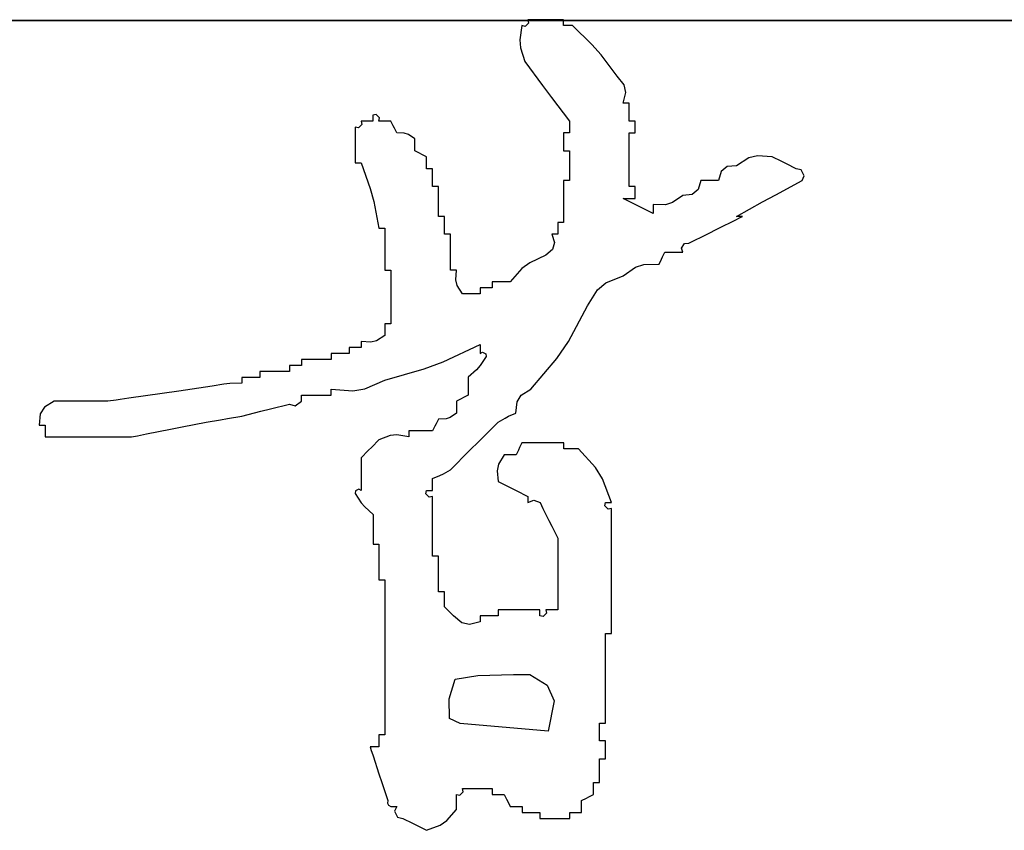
# Model space of a CAD drawing. Header units: millimetres. Extents: x 708158 to 1984082, y -168213 to -53.
# Tile 194 of 220: x 1082217 to 1082847, y -89768 to -89249. Entities that reach past the tile are written whole.
import ezdxf

# ---------------------------------------------------------------- set-up
doc = ezdxf.new("R2010")
doc.units = ezdxf.units.MM
doc.header["$LTSCALE"] = 1000
doc.layers.get('0').update_dxf_attribs({"color": 8})
doc.layers.add('图框', color=4, linetype='Continuous', lineweight=35)

# ---------------------------------------------------------------- blocks, each defined once
blk = doc.blocks.new('dianziqianminggry')
for p, q in [((0.070108, 0.08648), (0.069988, 0.08636)), ((0.070591, 0.086598), (0.070083, 0.086598)), ((0.070083, 0.086598), (0.070108, 0.08648)), ((0.070845, 0.086598), (0.070591, 0.086598)), ((0.071353, 0.086598), (0.070845, 0.086598)), ((0.071353, 0.086513), (0.071353, 0.086598)), ((0.071353, 0.08647), (0.071353, 0.086513)), ((0.071353, 0.086386), (0.071353, 0.08647)), ((0.069871, 0.086386), (0.069798, 0.085881)), ((0.069988, 0.08636), (0.069871, 0.086386)), ((0.07148, 0.086386), (0.071353, 0.086386)), ((0.071544, 0.086386), (0.07148, 0.086386)), ((0.071671, 0.086386), (0.071544, 0.086386)), ((0.072359, 0.085717), (0.071671, 0.086386)), ((0.069798, 0.085881), (0.069822, 0.085601)), ((0.072681, 0.085353), (0.072359, 0.085717)), ((0.069822, 0.085601), (0.069977, 0.085115)), ((0.069977, 0.085115), (0.070604, 0.084263)), ((0.073259, 0.084586), (0.072681, 0.085353)), ((0.073505, 0.084283), (0.073259, 0.084586)), ((0.070604, 0.084263), (0.070922, 0.083839)), ((0.07347, 0.083633), (0.073565, 0.084012)), ((0.073565, 0.084012), (0.073505, 0.084283)), ((0.070922, 0.083839), (0.071565, 0.082998)), ((0.073555, 0.083633), (0.07347, 0.083633)), ((0.073597, 0.083633), (0.073555, 0.083633)), ((0.073682, 0.083633), (0.073597, 0.083633)), ((0.073682, 0.083379), (0.073682, 0.083633)), ((0.073682, 0.083252), (0.073682, 0.083379)), ((0.064324, 0.082998), (0.064154, 0.082998)), ((0.064154, 0.082998), (0.06418, 0.082881)), ((0.064408, 0.082998), (0.064324, 0.082998)), ((0.064578, 0.082998), (0.064408, 0.082998)), ((0.064695, 0.083235), (0.064578, 0.08321)), ((0.064578, 0.08321), (0.064578, 0.083125)), ((0.064578, 0.083125), (0.064578, 0.083083)), ((0.064578, 0.083083), (0.064578, 0.082998)), ((0.064815, 0.083115), (0.064695, 0.083235)), ((0.064789, 0.082998), (0.064815, 0.083115)), ((0.064959, 0.082998), (0.064789, 0.082998)), ((0.065043, 0.082998), (0.064959, 0.082998)), ((0.065213, 0.082998), (0.065043, 0.082998)), ((0.065297, 0.082829), (0.065213, 0.082998)), ((0.071565, 0.082998), (0.071565, 0.082829)), ((0.073682, 0.082998), (0.073682, 0.083252)), ((0.073767, 0.082998), (0.073682, 0.082998)), ((0.073809, 0.082998), (0.073767, 0.082998)), ((0.073894, 0.082998), (0.073809, 0.082998)), ((0.073894, 0.082829), (0.073894, 0.082998)), ((0.064059, 0.082761), (0.063942, 0.082786)), ((0.063942, 0.082786), (0.063942, 0.082278)), ((0.06418, 0.082881), (0.064059, 0.082761)), ((0.06534, 0.082744), (0.065297, 0.082829)), ((0.065425, 0.082575), (0.06534, 0.082744)), ((0.065692, 0.082566), (0.065425, 0.082575)), ((0.06584, 0.082517), (0.065692, 0.082566)), ((0.071438, 0.082575), (0.071353, 0.082575)), ((0.071353, 0.082575), (0.071353, 0.082321)), ((0.07148, 0.082575), (0.071438, 0.082575)), ((0.071565, 0.082575), (0.07148, 0.082575)), ((0.071565, 0.082829), (0.071565, 0.082744)), ((0.071565, 0.082744), (0.071565, 0.082575)), ((0.073682, 0.081812), (0.073682, 0.082575)), ((0.073682, 0.082575), (0.073767, 0.082575)), ((0.073767, 0.082575), (0.073809, 0.082575)), ((0.073809, 0.082575), (0.073894, 0.082575)), ((0.073894, 0.082744), (0.073894, 0.082829)), ((0.073894, 0.082575), (0.073894, 0.082744)), ((0.063942, 0.082278), (0.063942, 0.082024)), ((0.06606, 0.082363), (0.06584, 0.082517)), ((0.06606, 0.082194), (0.06606, 0.082363)), ((0.071353, 0.082321), (0.071353, 0.082194)), ((0.063942, 0.082024), (0.063942, 0.081516)), ((0.06606, 0.082109), (0.06606, 0.082194)), ((0.06606, 0.081939), (0.06606, 0.082109)), ((0.066229, 0.081855), (0.06606, 0.081939)), ((0.071353, 0.082194), (0.071353, 0.081939)), ((0.071353, 0.081939), (0.071438, 0.081939)), ((0.071438, 0.081939), (0.07148, 0.081939)), ((0.07148, 0.081939), (0.071565, 0.081939)), ((0.071565, 0.081939), (0.071565, 0.081516)), ((0.063942, 0.081516), (0.064027, 0.081516)), ((0.064027, 0.081516), (0.064069, 0.081516)), ((0.064069, 0.081516), (0.064154, 0.081516)), ((0.064154, 0.081516), (0.064476, 0.080605)), ((0.066314, 0.081812), (0.066229, 0.081855)), ((0.066483, 0.081728), (0.066314, 0.081812)), ((0.066483, 0.081558), (0.066483, 0.081728)), ((0.066483, 0.081474), (0.066483, 0.081558)), ((0.071565, 0.081516), (0.071565, 0.081304)), ((0.073682, 0.081431), (0.073682, 0.081812)), ((0.077936, 0.08169), (0.077493, 0.08141)), ((0.078241, 0.081766), (0.077936, 0.08169)), ((0.078763, 0.081728), (0.078241, 0.081766)), ((0.079102, 0.081558), (0.078763, 0.081728)), ((0.079272, 0.081474), (0.079102, 0.081558)), ((0.066483, 0.081304), (0.066483, 0.081474)), ((0.066568, 0.081304), (0.066483, 0.081304)), ((0.06661, 0.081304), (0.066568, 0.081304)), ((0.066695, 0.081304), (0.06661, 0.081304)), ((0.066695, 0.08105), (0.066695, 0.081304)), ((0.071565, 0.081304), (0.071565, 0.080881)), ((0.073682, 0.080669), (0.073682, 0.081431)), ((0.076949, 0.081199), (0.076858, 0.080881)), ((0.077164, 0.081378), (0.076949, 0.081199)), ((0.077493, 0.08141), (0.077164, 0.081378)), ((0.07961, 0.081304), (0.079272, 0.081474)), ((0.079796, 0.081265), (0.07961, 0.081304)), ((0.079902, 0.081052), (0.079796, 0.081265)), ((0.066695, 0.080923), (0.066695, 0.08105)), ((0.066695, 0.080669), (0.066695, 0.080923)), ((0.071438, 0.080881), (0.071353, 0.080881)), ((0.071353, 0.080881), (0.071353, 0.080288)), ((0.07148, 0.080881), (0.071438, 0.080881)), ((0.071565, 0.080881), (0.07148, 0.080881)), ((0.076223, 0.080881), (0.076132, 0.080563)), ((0.076477, 0.080881), (0.076223, 0.080881)), ((0.076604, 0.080881), (0.076477, 0.080881)), ((0.076858, 0.080881), (0.076604, 0.080881)), ((0.078889, 0.080375), (0.079822, 0.080881)), ((0.079822, 0.080881), (0.079902, 0.081052)), ((0.064476, 0.080605), (0.064604, 0.080135)), ((0.06678, 0.080669), (0.066695, 0.080669)), ((0.066822, 0.080669), (0.06678, 0.080669)), ((0.066907, 0.080669), (0.066822, 0.080669)), ((0.066907, 0.080246), (0.066907, 0.080669)), ((0.073767, 0.080669), (0.073682, 0.080669)), ((0.073809, 0.080669), (0.073767, 0.080669)), ((0.073894, 0.080669), (0.073809, 0.080669)), ((0.073894, 0.0805), (0.073894, 0.080669)), ((0.073894, 0.080415), (0.073894, 0.0805)), ((0.076132, 0.080563), (0.075917, 0.080384)), ((0.064604, 0.080135), (0.064789, 0.079187)), ((0.066907, 0.080034), (0.066907, 0.080246)), ((0.071353, 0.080288), (0.071353, 0.079992)), ((0.073894, 0.080034), (0.07347, 0.080246)), ((0.07347, 0.080246), (0.07364, 0.080246)), ((0.07364, 0.080246), (0.073724, 0.080246)), ((0.073724, 0.080246), (0.073894, 0.080246)), ((0.073894, 0.080246), (0.073894, 0.080415)), ((0.075588, 0.080351), (0.075223, 0.080101)), ((0.075917, 0.080384), (0.075588, 0.080351)), ((0.077493, 0.07961), (0.078423, 0.080121)), ((0.078423, 0.080121), (0.078889, 0.080375)), ((0.066907, 0.07961), (0.066907, 0.080034)), ((0.071353, 0.079992), (0.071353, 0.079399)), ((0.074105, 0.079928), (0.073894, 0.080034)), ((0.074529, 0.079716), (0.074105, 0.079928)), ((0.074971, 0.080026), (0.074529, 0.080034)), ((0.074529, 0.080034), (0.074529, 0.079907)), ((0.074529, 0.079907), (0.074529, 0.079843)), ((0.074529, 0.079843), (0.074529, 0.079716)), ((0.075223, 0.080101), (0.074971, 0.080026)), ((0.066991, 0.07961), (0.066907, 0.07961)), ((0.067034, 0.07961), (0.066991, 0.07961)), ((0.067118, 0.07961), (0.067034, 0.07961)), ((0.067118, 0.079356), (0.067118, 0.07961)), ((0.076816, 0.079166), (0.077493, 0.079505)), ((0.077578, 0.07961), (0.077493, 0.07961)), ((0.077493, 0.079505), (0.077578, 0.079547)), ((0.07762, 0.07961), (0.077578, 0.07961)), ((0.077578, 0.079547), (0.07762, 0.079568)), ((0.07762, 0.079568), (0.077705, 0.07961)), ((0.077705, 0.07961), (0.07762, 0.07961)), ((0.064789, 0.079187), (0.064874, 0.079187)), ((0.064874, 0.079187), (0.064916, 0.079187)), ((0.064916, 0.079187), (0.065001, 0.079187)), ((0.065001, 0.079187), (0.065001, 0.078594)), ((0.067118, 0.079229), (0.067118, 0.079356)), ((0.067118, 0.078975), (0.067118, 0.079229)), ((0.071226, 0.079399), (0.071141, 0.079399)), ((0.071141, 0.079399), (0.071141, 0.079229)), ((0.071141, 0.079229), (0.071141, 0.079145)), ((0.071141, 0.079145), (0.071141, 0.078975)), ((0.071268, 0.079399), (0.071226, 0.079399)), ((0.071353, 0.079399), (0.071268, 0.079399)), ((0.076477, 0.078996), (0.076816, 0.079166)), ((0.067203, 0.078975), (0.067118, 0.078975)), ((0.067245, 0.078975), (0.067203, 0.078975)), ((0.06733, 0.078975), (0.067245, 0.078975)), ((0.06733, 0.078467), (0.06733, 0.078975)), ((0.071014, 0.078975), (0.070929, 0.078975)), ((0.070929, 0.078975), (0.071024, 0.078682)), ((0.071057, 0.078975), (0.071014, 0.078975)), ((0.071141, 0.078975), (0.071057, 0.078975)), ((0.075799, 0.078658), (0.076477, 0.078996)), ((0.065001, 0.078594), (0.065001, 0.078298)), ((0.06733, 0.078213), (0.06733, 0.078467)), ((0.070953, 0.078434), (0.070718, 0.078234)), ((0.071024, 0.078682), (0.070953, 0.078434)), ((0.07554, 0.078485), (0.075647, 0.078646)), ((0.075588, 0.07834), (0.07554, 0.078485)), ((0.075647, 0.078646), (0.075799, 0.078658)), ((0.065001, 0.078298), (0.065001, 0.077705)), ((0.06733, 0.077705), (0.06733, 0.078213)), ((0.070718, 0.078234), (0.070146, 0.077958)), ((0.074741, 0.077917), (0.074825, 0.078086)), ((0.074825, 0.078086), (0.074868, 0.078171)), ((0.074868, 0.078171), (0.074952, 0.07834)), ((0.074952, 0.07834), (0.075206, 0.07834)), ((0.075206, 0.07834), (0.075333, 0.07834)), ((0.075333, 0.07834), (0.075588, 0.07834)), ((0.065001, 0.077705), (0.065086, 0.077705)), ((0.065086, 0.077705), (0.065128, 0.077705)), ((0.065128, 0.077705), (0.065213, 0.077705)), ((0.065213, 0.077705), (0.065213, 0.076943)), ((0.067415, 0.077705), (0.06733, 0.077705)), ((0.067457, 0.077705), (0.067415, 0.077705)), ((0.067542, 0.077705), (0.067457, 0.077705)), ((0.067516, 0.077357), (0.067542, 0.077705)), ((0.069872, 0.077754), (0.069447, 0.077281)), ((0.070146, 0.077958), (0.069872, 0.077754)), ((0.07347, 0.077493), (0.073909, 0.077801)), ((0.073909, 0.077801), (0.074205, 0.0779)), ((0.074205, 0.0779), (0.074741, 0.077917)), ((0.067567, 0.077153), (0.067516, 0.077357)), ((0.072855, 0.07725), (0.07347, 0.077493)), ((0.067754, 0.076858), (0.067567, 0.077153)), ((0.068558, 0.07707), (0.068389, 0.07707)), ((0.068389, 0.07707), (0.068389, 0.076985)), ((0.068389, 0.076985), (0.068389, 0.076943)), ((0.068643, 0.07707), (0.068558, 0.07707)), ((0.068812, 0.07707), (0.068643, 0.07707)), ((0.069066, 0.077281), (0.068812, 0.077281)), ((0.068812, 0.077281), (0.068812, 0.077197)), ((0.068812, 0.077197), (0.068812, 0.077154)), ((0.068812, 0.077154), (0.068812, 0.07707)), ((0.069193, 0.077281), (0.069066, 0.077281)), ((0.069447, 0.077281), (0.069193, 0.077281)), ((0.0722, 0.076434), (0.07255, 0.076996)), ((0.07255, 0.076996), (0.072855, 0.07725)), ((0.065213, 0.076943), (0.065213, 0.076562)), ((0.068008, 0.076858), (0.067754, 0.076858)), ((0.068135, 0.076858), (0.068008, 0.076858)), ((0.068389, 0.076858), (0.068135, 0.076858)), ((0.068389, 0.076943), (0.068389, 0.076858)), ((0.065213, 0.076562), (0.065213, 0.075799)), ((0.071526, 0.07517), (0.0722, 0.076434)), ((0.065086, 0.075799), (0.065001, 0.075799)), ((0.065001, 0.075799), (0.065001, 0.07563)), ((0.065001, 0.07563), (0.065001, 0.075545)), ((0.065128, 0.075799), (0.065086, 0.075799)), ((0.065213, 0.075799), (0.065128, 0.075799)), ((0.065001, 0.075376), (0.064706, 0.07519)), ((0.065001, 0.075545), (0.065001, 0.075376)), ((0.0639, 0.074952), (0.063731, 0.074952)), ((0.063731, 0.074952), (0.063731, 0.074868)), ((0.063731, 0.074868), (0.063731, 0.074825)), ((0.063985, 0.074952), (0.0639, 0.074952)), ((0.064154, 0.074952), (0.063985, 0.074952)), ((0.064502, 0.075139), (0.064154, 0.075164)), ((0.064154, 0.075164), (0.064154, 0.075079)), ((0.064154, 0.075079), (0.064154, 0.075037)), ((0.064154, 0.075037), (0.064154, 0.074952)), ((0.064706, 0.07519), (0.064502, 0.075139)), ((0.067077, 0.074447), (0.068389, 0.075058)), ((0.068389, 0.075058), (0.068389, 0.074931)), ((0.068389, 0.074931), (0.068389, 0.074868)), ((0.068389, 0.074868), (0.068389, 0.074741)), ((0.071115, 0.074564), (0.071526, 0.07517)), ((0.06246, 0.074529), (0.062037, 0.074529)), ((0.062037, 0.074529), (0.062037, 0.074444)), ((0.062672, 0.074529), (0.06246, 0.074529)), ((0.063095, 0.074529), (0.062672, 0.074529)), ((0.06335, 0.074741), (0.063095, 0.074741)), ((0.063095, 0.074741), (0.063095, 0.074656)), ((0.063095, 0.074656), (0.063095, 0.074614)), ((0.063095, 0.074614), (0.063095, 0.074529)), ((0.063477, 0.074741), (0.06335, 0.074741)), ((0.063731, 0.074741), (0.063477, 0.074741)), ((0.063731, 0.074825), (0.063731, 0.074741)), ((0.0686, 0.074635), (0.068383, 0.07431)), ((0.068389, 0.074741), (0.06847, 0.074789)), ((0.06847, 0.074789), (0.06859, 0.074729)), ((0.06859, 0.074729), (0.0686, 0.074635)), ((0.070188, 0.07347), (0.071115, 0.074564)), ((0.061783, 0.074317), (0.061613, 0.074317)), ((0.061613, 0.074317), (0.061613, 0.074232)), ((0.061613, 0.074232), (0.061613, 0.07419)), ((0.061613, 0.07419), (0.061613, 0.074105)), ((0.061867, 0.074317), (0.061783, 0.074317)), ((0.062037, 0.074317), (0.061867, 0.074317)), ((0.062037, 0.074444), (0.062037, 0.074402)), ((0.062037, 0.074402), (0.062037, 0.074317)), ((0.065001, 0.073788), (0.066391, 0.07419)), ((0.066391, 0.07419), (0.067077, 0.074447)), ((0.068383, 0.07431), (0.068253, 0.074158)), ((0.060174, 0.073894), (0.05992, 0.073894)), ((0.05992, 0.073894), (0.05992, 0.073809)), ((0.060301, 0.073894), (0.060174, 0.073894)), ((0.060555, 0.073894), (0.060301, 0.073894)), ((0.060978, 0.074105), (0.060555, 0.074105)), ((0.060555, 0.074105), (0.060555, 0.074021)), ((0.060555, 0.074021), (0.060555, 0.073978)), ((0.060555, 0.073978), (0.060555, 0.073894)), ((0.06119, 0.074105), (0.060978, 0.074105)), ((0.061613, 0.074105), (0.06119, 0.074105)), ((0.068253, 0.074158), (0.067965, 0.073894)), ((0.067965, 0.073894), (0.067965, 0.07364)), ((0.058861, 0.073576), (0.057675, 0.073407)), ((0.059279, 0.073656), (0.058861, 0.073576)), ((0.059494, 0.073678), (0.059279, 0.073656)), ((0.05992, 0.073682), (0.059494, 0.073678)), ((0.05992, 0.073809), (0.05992, 0.073767)), ((0.05992, 0.073767), (0.05992, 0.073682)), ((0.063095, 0.073386), (0.063095, 0.07347)), ((0.063095, 0.07347), (0.063866, 0.073412)), ((0.063866, 0.073412), (0.064291, 0.073482)), ((0.064291, 0.073482), (0.065001, 0.073788)), ((0.067965, 0.07364), (0.067965, 0.073513)), ((0.067965, 0.073513), (0.067965, 0.073259)), ((0.069847, 0.073264), (0.070188, 0.07347)), ((0.055897, 0.073153), (0.0556, 0.07311)), ((0.057082, 0.073322), (0.055897, 0.073153)), ((0.057675, 0.073407), (0.057082, 0.073322)), ((0.062035, 0.073047), (0.062037, 0.073259)), ((0.062037, 0.073259), (0.06246, 0.073259)), ((0.06246, 0.073259), (0.062672, 0.073259)), ((0.062672, 0.073259), (0.063095, 0.073259)), ((0.063095, 0.073343), (0.063095, 0.073386)), ((0.063095, 0.073259), (0.063095, 0.073343)), ((0.067711, 0.073131), (0.067542, 0.073047)), ((0.067796, 0.073174), (0.067711, 0.073131)), ((0.067965, 0.073259), (0.067796, 0.073174)), ((0.069695, 0.073021), (0.069847, 0.073264)), ((0.052908, 0.07284), (0.052757, 0.072598)), ((0.05325, 0.073047), (0.052908, 0.07284)), ((0.054012, 0.073047), (0.05325, 0.073047)), ((0.054393, 0.073047), (0.054012, 0.073047)), ((0.055156, 0.073047), (0.054393, 0.073047)), ((0.055452, 0.073089), (0.055156, 0.073047)), ((0.0556, 0.07311), (0.055452, 0.073089)), ((0.060597, 0.072687), (0.060936, 0.072772)), ((0.060936, 0.072772), (0.061613, 0.072941)), ((0.061613, 0.072941), (0.061817, 0.072883)), ((0.061817, 0.072883), (0.062035, 0.073047)), ((0.067542, 0.073047), (0.067542, 0.072877)), ((0.067542, 0.072877), (0.067542, 0.072793)), ((0.067542, 0.072793), (0.067542, 0.072623)), ((0.069659, 0.072623), (0.069695, 0.073021)), ((0.052757, 0.072598), (0.052721, 0.0722)), ((0.059158, 0.072387), (0.059412, 0.072429)), ((0.059412, 0.072429), (0.05992, 0.072517)), ((0.05992, 0.072517), (0.060597, 0.072687)), ((0.067174, 0.07242), (0.066907, 0.072412)), ((0.067323, 0.07247), (0.067174, 0.07242)), ((0.067542, 0.072623), (0.067323, 0.07247)), ((0.069024, 0.072306), (0.06927, 0.072448)), ((0.06927, 0.072448), (0.069398, 0.072512)), ((0.069398, 0.072512), (0.069659, 0.072623)), ((0.052721, 0.0722), (0.052805, 0.0722)), ((0.052805, 0.0722), (0.052848, 0.0722)), ((0.052848, 0.0722), (0.052932, 0.0722)), ((0.052932, 0.0722), (0.052932, 0.07203)), ((0.057379, 0.072052), (0.057802, 0.072136)), ((0.057802, 0.072136), (0.058649, 0.072306)), ((0.058649, 0.072306), (0.059158, 0.072387)), ((0.06678, 0.072158), (0.066695, 0.071988)), ((0.066822, 0.072242), (0.06678, 0.072158)), ((0.066907, 0.072412), (0.066822, 0.072242)), ((0.068346, 0.071628), (0.069024, 0.072306)), ((0.052932, 0.07203), (0.052932, 0.071946)), ((0.052932, 0.071946), (0.052932, 0.071776)), ((0.052932, 0.071776), (0.05416, 0.071776)), ((0.05416, 0.071776), (0.054775, 0.071776)), ((0.054775, 0.071776), (0.056003, 0.071776)), ((0.056003, 0.071776), (0.056214, 0.071819)), ((0.056214, 0.071819), (0.05632, 0.07184)), ((0.05632, 0.07184), (0.056532, 0.071882)), ((0.056532, 0.071882), (0.057379, 0.072052)), ((0.065186, 0.071824), (0.064789, 0.071671)), ((0.065429, 0.071848), (0.065186, 0.071824)), ((0.065848, 0.071776), (0.065429, 0.071848)), ((0.066187, 0.071988), (0.065848, 0.071988)), ((0.065848, 0.071988), (0.065848, 0.071903)), ((0.065848, 0.071903), (0.065848, 0.071861)), ((0.065848, 0.071861), (0.065848, 0.071776)), ((0.066356, 0.071988), (0.066187, 0.071988)), ((0.066695, 0.071988), (0.066356, 0.071988)), ((0.064535, 0.071416), (0.064408, 0.071289)), ((0.064789, 0.071671), (0.064535, 0.071416)), ((0.068008, 0.071289), (0.068346, 0.071628)), ((0.069786, 0.071395), (0.069744, 0.071311)), ((0.069871, 0.071565), (0.069786, 0.071395)), ((0.070464, 0.071565), (0.069871, 0.071565)), ((0.07076, 0.071565), (0.070464, 0.071565)), ((0.071353, 0.071565), (0.07076, 0.071565)), ((0.071353, 0.07148), (0.071353, 0.071565)), ((0.071353, 0.071438), (0.071353, 0.07148)), ((0.071353, 0.071353), (0.071353, 0.071438)), ((0.064408, 0.071289), (0.064154, 0.071035)), ((0.064154, 0.071035), (0.064154, 0.07057)), ((0.06733, 0.070612), (0.068008, 0.071289)), ((0.069236, 0.071141), (0.069036, 0.070806)), ((0.069405, 0.071141), (0.069236, 0.071141)), ((0.06949, 0.071141), (0.069405, 0.071141)), ((0.069659, 0.071141), (0.06949, 0.071141)), ((0.069744, 0.071311), (0.069659, 0.071141)), ((0.071565, 0.071353), (0.071353, 0.071353)), ((0.071671, 0.071353), (0.071565, 0.071353)), ((0.071882, 0.071353), (0.071671, 0.071353)), ((0.072486, 0.070694), (0.071882, 0.071353)), ((0.069036, 0.070806), (0.068985, 0.070577)), ((0.072736, 0.070285), (0.072486, 0.070694)), ((0.064154, 0.07057), (0.064154, 0.070337)), ((0.064154, 0.070337), (0.064154, 0.069871)), ((0.066695, 0.070294), (0.066956, 0.070406)), ((0.066956, 0.070406), (0.067084, 0.07047)), ((0.067084, 0.07047), (0.06733, 0.070612)), ((0.068985, 0.070577), (0.069024, 0.070188)), ((0.066695, 0.070125), (0.066695, 0.070294)), ((0.066695, 0.07004), (0.066695, 0.070125)), ((0.066695, 0.069871), (0.066695, 0.07004)), ((0.069024, 0.070188), (0.069447, 0.069977)), ((0.069447, 0.069977), (0.069659, 0.069871)), ((0.073047, 0.069447), (0.072736, 0.070285)), ((0.063953, 0.069859), (0.063942, 0.069765)), ((0.063942, 0.069765), (0.064159, 0.06944)), ((0.064073, 0.069919), (0.063953, 0.069859)), ((0.064154, 0.069871), (0.064073, 0.069919)), ((0.066458, 0.069754), (0.066483, 0.069871)), ((0.066578, 0.069634), (0.066458, 0.069754)), ((0.066483, 0.069871), (0.066568, 0.069871)), ((0.066568, 0.069871), (0.06661, 0.069871)), ((0.066695, 0.069659), (0.066578, 0.069634)), ((0.06661, 0.069871), (0.066695, 0.069871)), ((0.066695, 0.068812), (0.066695, 0.069659)), ((0.069659, 0.069871), (0.070083, 0.069659)), ((0.070083, 0.069659), (0.070083, 0.069574)), ((0.064159, 0.06944), (0.06429, 0.069288)), ((0.06429, 0.069288), (0.064578, 0.069024)), ((0.070083, 0.069574), (0.070083, 0.069532)), ((0.070083, 0.069447), (0.070293, 0.069535)), ((0.070083, 0.069532), (0.070083, 0.069447)), ((0.070293, 0.069535), (0.07052, 0.069444)), ((0.07052, 0.069444), (0.070612, 0.069236)), ((0.07281, 0.06933), (0.072835, 0.069447)), ((0.07293, 0.06921), (0.07281, 0.06933)), ((0.072835, 0.069447), (0.07292, 0.069447)), ((0.07292, 0.069447), (0.072962, 0.069447)), ((0.072962, 0.069447), (0.073047, 0.069447)), ((0.064578, 0.069024), (0.064578, 0.0686)), ((0.070612, 0.069236), (0.070824, 0.068812)), ((0.073047, 0.069236), (0.07293, 0.06921)), ((0.073047, 0.067457), (0.073047, 0.069236)), ((0.064578, 0.0686), (0.064578, 0.068389)), ((0.066695, 0.068389), (0.066695, 0.068812)), ((0.070824, 0.068812), (0.070929, 0.0686)), ((0.070929, 0.0686), (0.071141, 0.068177)), ((0.064578, 0.068389), (0.064578, 0.067965)), ((0.066695, 0.067542), (0.066695, 0.068389)), ((0.064578, 0.067965), (0.064662, 0.067965)), ((0.064662, 0.067965), (0.064705, 0.067965)), ((0.064705, 0.067965), (0.064789, 0.067965)), ((0.064789, 0.067965), (0.064789, 0.067457)), ((0.071141, 0.068177), (0.071141, 0.067161)), ((0.06678, 0.067542), (0.066695, 0.067542)), ((0.066822, 0.067542), (0.06678, 0.067542)), ((0.066907, 0.067542), (0.066822, 0.067542)), ((0.066907, 0.067034), (0.066907, 0.067542)), ((0.064789, 0.067457), (0.064789, 0.067203)), ((0.064789, 0.067203), (0.064789, 0.066695)), ((0.073047, 0.066568), (0.073047, 0.067457)), ((0.066907, 0.06678), (0.066907, 0.067034)), ((0.071141, 0.067161), (0.071141, 0.066653)), ((0.064789, 0.066695), (0.064874, 0.066695)), ((0.064874, 0.066695), (0.064916, 0.066695)), ((0.064916, 0.066695), (0.065001, 0.066695)), ((0.065001, 0.066695), (0.065001, 0.064493)), ((0.066907, 0.066271), (0.066907, 0.06678)), ((0.071141, 0.066653), (0.071141, 0.065636)), ((0.073047, 0.064789), (0.073047, 0.066568)), ((0.066991, 0.066271), (0.066907, 0.066271)), ((0.067034, 0.066271), (0.066991, 0.066271)), ((0.067118, 0.066271), (0.067034, 0.066271)), ((0.067118, 0.06606), (0.067118, 0.066271)), ((0.067118, 0.065954), (0.067118, 0.06606)), ((0.067118, 0.065742), (0.067118, 0.065954)), ((0.067245, 0.065615), (0.067118, 0.065742)), ((0.067309, 0.065552), (0.067245, 0.065615)), ((0.067436, 0.065425), (0.067309, 0.065552)), ((0.067739, 0.065178), (0.067436, 0.065425)), ((0.068643, 0.065425), (0.068389, 0.065425)), ((0.068389, 0.065425), (0.068389, 0.06534)), ((0.06877, 0.065425), (0.068643, 0.065425)), ((0.069024, 0.065425), (0.06877, 0.065425)), ((0.069617, 0.065636), (0.069024, 0.065636)), ((0.069024, 0.065636), (0.069024, 0.065552)), ((0.069024, 0.065552), (0.069024, 0.065509)), ((0.069024, 0.065509), (0.069024, 0.065425)), ((0.069913, 0.065636), (0.069617, 0.065636)), ((0.070506, 0.065636), (0.069913, 0.065636)), ((0.070506, 0.065552), (0.070506, 0.065636)), ((0.070506, 0.065509), (0.070506, 0.065552)), ((0.070506, 0.065425), (0.070506, 0.065509)), ((0.070623, 0.065399), (0.070506, 0.065425)), ((0.070743, 0.065519), (0.070623, 0.065399)), ((0.070887, 0.065636), (0.070718, 0.065636)), ((0.070718, 0.065636), (0.070743, 0.065519)), ((0.070972, 0.065636), (0.070887, 0.065636)), ((0.071141, 0.065636), (0.070972, 0.065636)), ((0.06801, 0.065118), (0.067739, 0.065178)), ((0.068389, 0.065213), (0.06801, 0.065118)), ((0.068389, 0.06534), (0.068389, 0.065297)), ((0.068389, 0.065297), (0.068389, 0.065213)), ((0.072835, 0.063519), (0.072835, 0.064789)), ((0.072835, 0.064789), (0.07292, 0.064789)), ((0.07292, 0.064789), (0.072962, 0.064789)), ((0.072962, 0.064789), (0.073047, 0.064789)), ((0.065001, 0.064493), (0.065001, 0.063392)), ((0.065001, 0.063392), (0.065001, 0.06119)), ((0.072835, 0.062884), (0.072835, 0.063519)), ((0.072835, 0.061613), (0.072835, 0.062884)), ((0.072623, 0.061359), (0.072623, 0.061613)), ((0.072623, 0.061613), (0.072708, 0.061613)), ((0.072708, 0.061613), (0.07275, 0.061613)), ((0.07275, 0.061613), (0.072835, 0.061613)), ((0.072623, 0.061232), (0.072623, 0.061359)), ((0.072623, 0.060978), (0.072623, 0.061232)), ((0.064874, 0.06119), (0.064789, 0.06119)), ((0.064789, 0.06119), (0.064789, 0.061021)), ((0.064789, 0.061021), (0.064789, 0.060936)), ((0.064789, 0.060936), (0.064789, 0.060766)), ((0.064916, 0.06119), (0.064874, 0.06119)), ((0.065001, 0.06119), (0.064916, 0.06119)), ((0.072708, 0.060978), (0.072623, 0.060978)), ((0.07275, 0.060978), (0.072708, 0.060978)), ((0.072835, 0.060978), (0.07275, 0.060978)), ((0.072835, 0.060724), (0.072835, 0.060978)), ((0.064599, 0.060766), (0.064472, 0.060766)), ((0.064472, 0.060766), (0.064514, 0.060639)), ((0.064514, 0.060639), (0.064535, 0.060576)), ((0.064535, 0.060576), (0.064578, 0.060449)), ((0.064662, 0.060766), (0.064599, 0.060766)), ((0.064789, 0.060766), (0.064662, 0.060766)), ((0.072835, 0.060597), (0.072835, 0.060724)), ((0.072835, 0.060343), (0.072835, 0.060597)), ((0.064578, 0.060449), (0.064789, 0.059814)), ((0.072623, 0.060004), (0.072623, 0.060343)), ((0.072623, 0.060343), (0.072708, 0.060343)), ((0.072708, 0.060343), (0.07275, 0.060343)), ((0.07275, 0.060343), (0.072835, 0.060343)), ((0.072623, 0.059835), (0.072623, 0.060004)), ((0.072623, 0.059496), (0.072623, 0.059835)), ((0.064789, 0.059814), (0.064895, 0.059496)), ((0.064895, 0.059496), (0.065107, 0.058861)), ((0.072412, 0.059327), (0.072412, 0.059496)), ((0.072412, 0.059496), (0.072496, 0.059496)), ((0.072496, 0.059496), (0.072539, 0.059496)), ((0.072539, 0.059496), (0.072623, 0.059496)), ((0.067659, 0.059047), (0.067779, 0.059167)), ((0.067779, 0.059167), (0.067754, 0.059284)), ((0.067754, 0.059284), (0.068177, 0.059284)), ((0.068177, 0.059284), (0.068389, 0.059284)), ((0.068389, 0.059284), (0.068812, 0.059284)), ((0.068812, 0.059284), (0.068812, 0.0592)), ((0.068812, 0.0592), (0.068812, 0.059157)), ((0.068812, 0.059157), (0.068812, 0.059073)), ((0.072412, 0.059242), (0.072412, 0.059327)), ((0.072412, 0.059073), (0.072412, 0.059242)), ((0.065107, 0.058861), (0.065094, 0.058767)), ((0.067542, 0.058861), (0.067542, 0.059073)), ((0.067542, 0.059073), (0.067659, 0.059047)), ((0.067542, 0.058755), (0.067542, 0.058861)), ((0.068812, 0.059073), (0.068982, 0.059073)), ((0.068982, 0.059073), (0.069066, 0.059073)), ((0.069066, 0.059073), (0.069236, 0.059073)), ((0.069236, 0.059073), (0.06932, 0.058903)), ((0.06932, 0.058903), (0.069363, 0.058819)), ((0.069363, 0.058819), (0.069447, 0.058649)), ((0.071988, 0.058861), (0.072158, 0.058946)), ((0.071988, 0.058692), (0.071988, 0.058861)), ((0.072158, 0.058946), (0.072242, 0.058988)), ((0.072242, 0.058988), (0.072412, 0.059073)), ((0.065094, 0.058767), (0.06513, 0.058695)), ((0.06513, 0.058695), (0.065213, 0.058649)), ((0.065213, 0.058649), (0.065297, 0.058649)), ((0.065297, 0.058649), (0.06534, 0.058649)), ((0.06534, 0.058649), (0.065425, 0.058649)), ((0.065425, 0.058649), (0.065344, 0.058478)), ((0.065344, 0.058478), (0.065451, 0.058265)), ((0.067201, 0.058155), (0.067542, 0.058543)), ((0.067542, 0.058543), (0.067542, 0.058755)), ((0.069447, 0.058649), (0.069617, 0.058649)), ((0.069617, 0.058649), (0.069701, 0.058649)), ((0.069701, 0.058649), (0.069871, 0.058649)), ((0.069871, 0.058649), (0.069871, 0.058564)), ((0.069871, 0.058564), (0.069871, 0.058522)), ((0.069871, 0.058522), (0.069871, 0.058437)), ((0.069871, 0.058437), (0.070125, 0.058437)), ((0.070125, 0.058437), (0.070252, 0.058437)), ((0.070252, 0.058437), (0.070506, 0.058437)), ((0.070506, 0.058437), (0.070506, 0.058353)), ((0.071565, 0.058353), (0.071565, 0.058437)), ((0.071565, 0.058437), (0.071734, 0.058437)), ((0.071734, 0.058437), (0.071819, 0.058437)), ((0.071819, 0.058437), (0.071988, 0.058437)), ((0.071988, 0.058607), (0.071988, 0.058692)), ((0.071988, 0.058437), (0.071988, 0.058607)), ((0.065451, 0.058265), (0.065636, 0.058226)), ((0.065636, 0.058226), (0.065975, 0.058056)), ((0.066965, 0.057989), (0.067201, 0.058155)), ((0.070506, 0.058353), (0.070506, 0.05831)), ((0.070506, 0.05831), (0.070506, 0.058226)), ((0.070506, 0.058226), (0.070929, 0.058226)), ((0.070929, 0.058226), (0.071141, 0.058226)), ((0.071141, 0.058226), (0.071565, 0.058226)), ((0.071565, 0.05831), (0.071565, 0.058353)), ((0.071565, 0.058226), (0.071565, 0.05831)), ((0.065975, 0.058056), (0.066144, 0.057972)), ((0.066144, 0.057972), (0.066483, 0.057802)), ((0.066483, 0.057802), (0.066965, 0.057989))]:
    blk.add_line(p, q)
blk.add_lwpolyline([(0.068304, 0.063297), (0.069569, 0.063337), (0.070155, 0.063337), (0.070771, 0.062952), (0.071018, 0.062398), (0.070802, 0.061319), (0.067678, 0.061599), (0.067292, 0.061779), (0.067288, 0.062475), (0.067499, 0.063166), (0.068304, 0.063297)])
blk = doc.blocks.new('A$C998f5811')
at = {"layer": '图框', "color": 4}
blk.add_line((-7500, 18449.99), (-1500, 18449.99), dxfattribs=at)
at = {"xscale": 17999.99840837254, "yscale": 17999.99840837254, "zscale": 17999.99840837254, "rotation": 0.005566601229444}
blk.add_blockref('dianziqianminggry', (-5327.03, 16891.59), dxfattribs=at)

msp = doc.modelspace()

# ---------------------------------------------------------------- block references
msp.add_blockref('A$C998f5811', (1086607.59, -107699.91))

doc.saveas('drawing.dxf')
